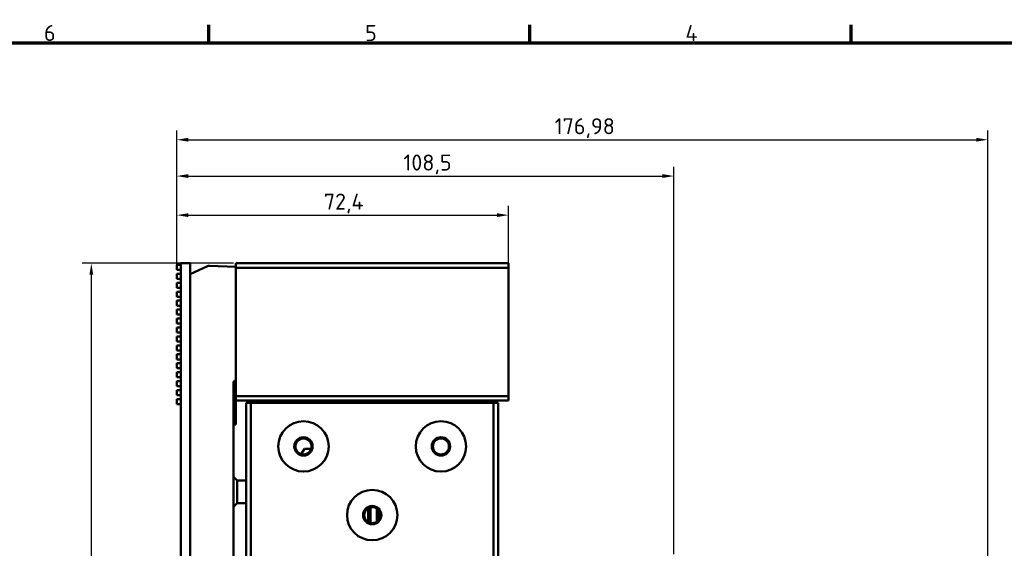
# Model space of a CAD drawing. Header units: millimetres. Extents: x 0 to 1891, y -60 to 594.
# Tile 115 of 118: x 449 to 664, y 464 to 579. Entities that reach past the tile are written whole.
import ezdxf

# ---------------------------------------------------------------- set-up
doc = ezdxf.new("R2010")
doc.units = ezdxf.units.MM
doc.layers.get('0').update_dxf_attribs({"lineweight": 25})
for name, color, linetype, lineweight in [('Bemaßung (ISO)', 7, 'Continuous', 25), ('Rahmen (ISO)', 7, 'Continuous', 70), ('Sichtbar (ISO)', 7, 'Continuous', 50)]:
    doc.layers.add(name, color=color, linetype=linetype, lineweight=lineweight)
doc.styles.add('Notiztext (DIN)', font='isocpeur.ttf')
doc.dimstyles.new('Standard (DIN)', dxfattribs={"dimtxt": 3.5, "dimasz": 2.5, "dimexe": 2, "dimexo": 0.5, "dimgap": 0.5, "dimtad": 1, "dimrnd": 1e-08, "dimtxsty": 'Notiztext (DIN)', "dimcen": 0.09, "dimdle": 10, "dimclrd": 256, "dimclre": 256, "dimclrt": 256, "dimadec": 0, "dimazin": 0, "dimtfac": 1, "dimtmove": 0, "dimatfit": 3, "dimfxl": 1, "dimtolj": 1, "dimtzin": 0, "dimlwd": -1, "dimlwe": -1, "dimarcsym": 0})

# ---------------------------------------------------------------- blocks, each defined once
blk = doc.blocks.new('Ränder Vorgaberahmen')
at = {"layer": 'Rahmen (ISO)'}
for p, q in [((490.58, 574), (490.58, 577.9)), ((560.67, 574), (560.67, 577.9)), ((630.75, 574), (630.75, 577.9))]:
    blk.add_line(p, q, dxfattribs=at)
at = {"layer": 'Rahmen (ISO)', "flags": 128}
blk.add_lwpolyline([(20, 20), (20, 574), (821, 574), (821, 20), (20, 20)], dxfattribs=at)
at = {"layer": 'Rahmen (ISO)', "char_height": 3.5, "attachment_point": 7, "style": 'Notiztext (DIN)'}
for s, insert in [('6', (454.62, 574.4)), ('5', (524.7, 574.4)), ('4', (594.61, 574.4))]:
    blk.add_mtext(s, dxfattribs=dict(at, insert=insert))
blk = doc.blocks.new('*D22')
at = {"layer": 'Bemaßung (ISO)', "transparency": 16777216}
for p, q in [((483.6, 526.02), (483.6, 554.84)), ((660.59, 397.32), (660.59, 554.84)), ((486.1, 552.84), (658.09, 552.84))]:
    blk.add_line(p, q, dxfattribs=at)
for points in [[(486.1, 553.26), (486.1, 552.43), (483.6, 552.84)], [(658.09, 553.26), (658.09, 552.43), (660.59, 552.84)]]:
    blk.add_solid(points, dxfattribs=at)
at = {"layer": 'Defpoints', "color": 0, "transparency": 16777216}
for p in [(660.59, 552.84), (483.6, 525.52), (660.59, 396.82)]:
    blk.add_point(p, dxfattribs=at)
at = {"layer": 'Bemaßung (ISO)', "transparency": 16777216, "insert": (566.06, 557.54), "char_height": 3.5, "attachment_point": 1, "style": 'Notiztext (DIN)'}
blk.add_mtext('\\A1;176,98', dxfattribs=at)
blk = doc.blocks.new('*D23')
at = {"layer": 'Bemaßung (ISO)', "transparency": 16777216}
for p, q in [((483.6, 525.47), (483.6, 546.91)), ((592.1, 462.38), (592.1, 546.91)), ((486.1, 544.91), (589.6, 544.91))]:
    blk.add_line(p, q, dxfattribs=at)
for points in [[(486.1, 545.33), (486.1, 544.49), (483.6, 544.91)], [(589.6, 545.33), (589.6, 544.5), (592.1, 544.91)]]:
    blk.add_solid(points, dxfattribs=at)
at = {"layer": 'Defpoints', "color": 0, "transparency": 16777216}
for p in [(592.1, 544.91), (483.6, 524.97), (592.1, 461.88)]:
    blk.add_point(p, dxfattribs=at)
at = {"layer": 'Bemaßung (ISO)', "transparency": 16777216, "insert": (533.04, 549.61), "char_height": 3.5, "attachment_point": 1, "rotation": 0.0014, "style": 'Notiztext (DIN)'}
blk.add_mtext('\\A1;108,5', dxfattribs=at)
blk = doc.blocks.new('*D24')
at = {"layer": 'Bemaßung (ISO)', "transparency": 16777216}
for p, q in [((483.6, 526.02), (483.6, 538.38)), ((556, 525.38), (556, 538.38)), ((486.1, 536.38), (553.5, 536.38))]:
    blk.add_line(p, q, dxfattribs=at)
for points in [[(486.1, 536.8), (486.1, 535.96), (483.6, 536.38)], [(553.5, 536.8), (553.5, 535.96), (556, 536.38)]]:
    blk.add_solid(points, dxfattribs=at)
at = {"layer": 'Defpoints', "color": 0, "transparency": 16777216}
for p in [(556, 536.38), (483.6, 525.52), (556, 524.88)]:
    blk.add_point(p, dxfattribs=at)
at = {"layer": 'Bemaßung (ISO)', "transparency": 16777216, "insert": (515.69, 541.08), "char_height": 3.5, "attachment_point": 1, "style": 'Notiztext (DIN)'}
blk.add_mtext('\\A1;72,4', dxfattribs=at)
blk = doc.blocks.new('*D25')
at = {"layer": 'Bemaßung (ISO)', "transparency": 16777216}
for p, q in [((496, 525.88), (462.95, 525.88)), ((464.95, 523.38), (464.95, 278.38)), ((496, 275.88), (462.95, 275.88))]:
    blk.add_line(p, q, dxfattribs=at)
for points in [[(464.54, 523.38), (465.37, 523.38), (464.95, 525.88)], [(464.54, 278.38), (465.37, 278.38), (464.95, 275.88)]]:
    blk.add_solid(points, dxfattribs=at)
at = {"layer": 'Defpoints', "color": 0, "transparency": 16777216}
for p in [(496.5, 525.88), (464.95, 275.88), (496.5, 275.88)]:
    blk.add_point(p, dxfattribs=at)
at = {"layer": 'Bemaßung (ISO)', "transparency": 16777216, "insert": (460.95, 397.55), "char_height": 3.5, "attachment_point": 1, "rotation": 90, "style": 'Notiztext (DIN)'}
blk.add_mtext('\\A1;250', dxfattribs=at)

msp = doc.modelspace()

# ---------------------------------------------------------------- linework, layer by layer
at = {"layer": 'Sichtbar (ISO)'}
for p, q in [((483.604, 525.525), (484.504, 525.525)), ((483.604, 525.525), (483.604, 524.425)), ((483.604, 524.425), (484.504, 524.425)), ((484.504, 525.88), (486.504, 525.88)), ((484.504, 525.88), (484.504, 276.03)), ((486.504, 525.88), (486.504, 276.03)), ((490.285, 525.214), (486.504, 523.455)), ((496.504, 525.106), (490.742, 525.307)), ((556.004, 525.88), (496.504, 525.88)), ((496.504, 525.88), (496.504, 524.88)), ((556.004, 524.88), (496.504, 524.88)), ((496.504, 524.88), (496.504, 496.88)), ((556.004, 524.88), (556.004, 525.88)), ((556.004, 524.88), (556.004, 496.88)), ((483.604, 523.572), (484.504, 523.572)), ((483.604, 523.572), (483.604, 522.472)), ((483.604, 522.472), (484.504, 522.472)), ((483.604, 521.619), (484.504, 521.619)), ((483.604, 521.619), (483.604, 520.519)), ((483.604, 520.519), (484.504, 520.519)), ((483.604, 519.666), (484.504, 519.666)), ((483.604, 519.666), (483.604, 518.566)), ((483.604, 518.566), (484.504, 518.566)), ((483.604, 517.713), (484.504, 517.713)), ((483.604, 517.713), (483.604, 516.613)), ((483.604, 516.613), (484.504, 516.613)), ((483.604, 515.76), (484.504, 515.76)), ((483.604, 515.76), (483.604, 514.66)), ((483.604, 514.66), (484.504, 514.66)), ((483.604, 513.807), (484.504, 513.807)), ((483.604, 513.807), (483.604, 512.707)), ((483.604, 512.707), (484.504, 512.707)), ((483.604, 511.854), (484.504, 511.854)), ((483.604, 511.854), (483.604, 510.754)), ((483.604, 510.754), (484.504, 510.754)), ((483.604, 509.901), (484.504, 509.901)), ((483.604, 509.901), (483.604, 508.801)), ((483.604, 508.801), (484.504, 508.801)), ((483.604, 507.948), (484.504, 507.948)), ((483.604, 507.948), (483.604, 506.848)), ((483.604, 506.848), (484.504, 506.848)), ((483.604, 505.995), (484.504, 505.995)), ((483.604, 505.995), (483.604, 504.895)), ((483.604, 504.895), (484.504, 504.895)), ((483.604, 504.042), (484.504, 504.042)), ((483.604, 504.042), (483.604, 502.942)), ((483.604, 502.942), (484.504, 502.942)), ((483.604, 502.089), (484.504, 502.089)), ((483.604, 502.089), (483.604, 500.989)), ((483.604, 500.989), (484.504, 500.989)), ((483.604, 500.136), (484.504, 500.136)), ((483.604, 500.136), (483.604, 499.036)), ((483.604, 499.036), (484.504, 499.036)), ((496.504, 500.455), (496.004, 499.955)), ((496.004, 411.455), (496.004, 499.955)), ((483.604, 498.183), (484.504, 498.183)), ((483.604, 498.183), (483.604, 497.083)), ((483.604, 497.083), (484.504, 497.083)), ((496.004, 498.515), (496.504, 498.515)), ((556.004, 496.88), (496.504, 496.88)), ((496.504, 496.88), (496.504, 495.88)), ((556.004, 495.88), (556.004, 496.88)), ((483.604, 496.23), (484.504, 496.23)), ((483.604, 496.23), (483.604, 495.13)), ((483.604, 495.13), (484.504, 495.13)), ((556.004, 495.88), (496.504, 495.88)), ((496.504, 495.88), (496.504, 492.455)), ((499.754, 495.38), (498.754, 495.38)), ((498.754, 432.38), (498.754, 495.38)), ((552.754, 495.38), (499.754, 495.38)), ((499.754, 457.88), (499.754, 495.38)), ((505.504, 495.88), (505.504, 495.38)), ((547.004, 495.88), (547.004, 495.38)), ((552.754, 306.38), (552.754, 495.38)), ((553.754, 495.38), (552.754, 495.38)), ((553.754, 306.38), (553.754, 495.38)), ((496.004, 492.455), (496.504, 492.455)), ((496.504, 492.455), (496.504, 490.703)), ((496.004, 490.703), (496.504, 490.703)), ((511.504, 485.38), (510.726, 484.212)), ((511.504, 485.38), (512.932, 485.38)), ((496.804, 478.455), (496.004, 479.255)), ((496.804, 473.455), (496.804, 478.455)), ((496.804, 478.455), (498.754, 478.455)), ((496.804, 473.455), (496.004, 472.655)), ((496.804, 473.455), (498.754, 473.455)), ((525.338, 472.371), (525.338, 469.389)), ((525.438, 472.428), (525.438, 469.332)), ((525.877, 469.171), (525.877, 472.589)), ((527.254, 472.316), (527.254, 469.444)), ((527.751, 469.973), (527.751, 471.787))]:
    msp.add_line(p, q, dxfattribs=at)
for centre, radius in [((511.254, 485.88), 5.5), ((541.254, 485.88), 5.5), ((511.254, 485.88), 2), ((541.254, 485.88), 2), ((511.254, 485.88), 1.75), ((541.254, 485.88), 1.75), ((526.254, 470.88), 5.5), ((526.254, 470.88), 2), ((526.254, 470.88), 1.75)]:
    msp.add_circle(centre, radius, dxfattribs=at)
msp.add_arc((490.707, 524.307), 1, 88, 114.95652, dxfattribs=at)

# ---------------------------------------------------------------- block references
msp.add_blockref('Ränder Vorgaberahmen', (0, 0))

# ---------------------------------------------------------------- dimensions: what is measured, and where the dimension line sits
at = {"layer": 'Bemaßung (ISO)'}
dim = msp.add_linear_dim(base=(660.585, 552.842), p1=(483.604, 525.525), p2=(660.585, 396.818), dimstyle='Standard (DIN)', override={"dimgap": 0.5, "dimdec": 2, "dimtol": 0, "dimlim": 0, "dimtp": 0, "dimtm": 0, "dimtdec": 2, "dimtofl": 0, "dimatfit": 1}, dxfattribs=at)
dim.commit()
dim.dimension.update_dxf_attribs({"geometry": '*D22', "text_midpoint": (572.095, 552.842), "dimtype": 160})
for base, p1, p2, angle, picture, middle in [((592.101, 544.913), (483.604, 524.975), (592.103, 461.882), 0.0014, '*D23', (537.852, 544.912)), ((556.004, 536.379), (483.604, 525.525), (556.004, 524.88), 180, '*D24', (519.804, 536.379)), ((464.953, 275.88), (496.504, 525.88), (496.504, 275.88), 90, '*D25', (464.953, 400.88))]:
    dim = msp.add_linear_dim(base=base, p1=p1, p2=p2, angle=angle, dimstyle='Standard (DIN)', override={"dimgap": 0.5, "dimdec": 2, "dimtol": 0, "dimlim": 0, "dimtp": 0, "dimtm": 0, "dimtdec": 2, "dimtofl": 0, "dimatfit": 1}, dxfattribs=at)
    dim.commit()
    dim.dimension.update_dxf_attribs({"geometry": picture, "text_midpoint": middle, "dimtype": 160})

doc.saveas('drawing.dxf')
